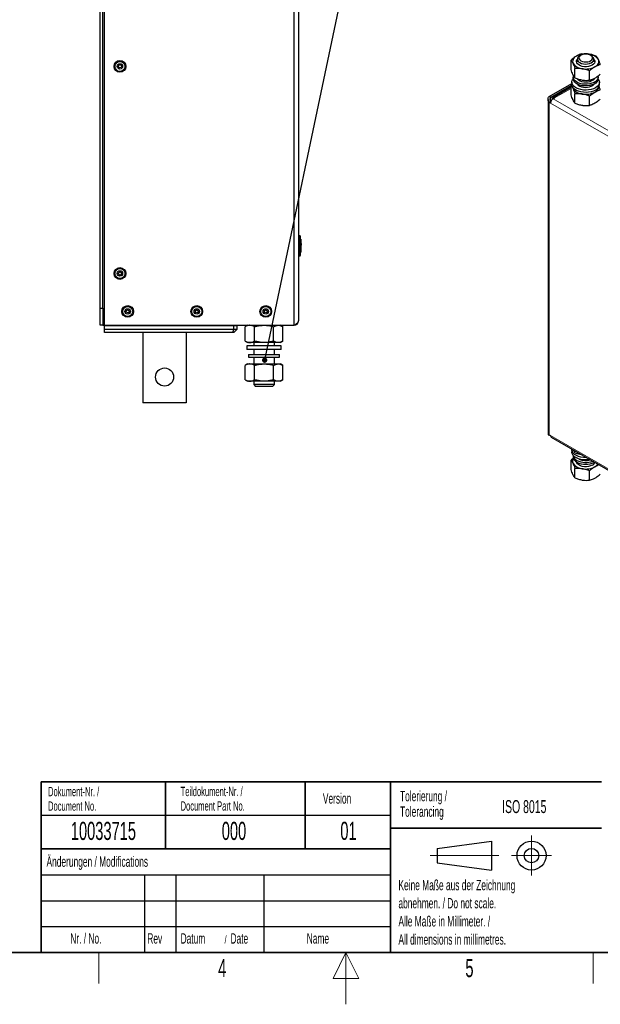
# Model space of a CAD drawing. Header units: millimetres. Extents: x 5 to 418, y 2 to 292.
# Tile 3 of 8: x 154 to 266, y 2 to 192. Entities that reach past the tile are written whole.
import ezdxf

# ---------------------------------------------------------------- set-up
doc = ezdxf.new("R2010")
doc.units = ezdxf.units.MM
doc.layers.add('SLD-0', color=7, linetype='Continuous')
doc.styles.add('SLDTEXTSTYLE0', font='TXT', dxfattribs={"width": 0.605})
doc.dimstyles.new('SLDDIMSTYLE2', dxfattribs={"dimtxt": 0.18, "dimasz": 1.016, "dimexe": 0, "dimexo": 0.0625, "dimgap": 0, "dimtad": 0, "dimtih": 1, "dimtoh": 1, "dimdec": 0, "dimrnd": 1e-09, "dimzin": 0, "dimdsep": 46, "dimtxsty": 'Standard', "dimblk1": 'DOT', "dimblk2": 'DOT', "dimsah": 1, "dimcen": 0.09, "dimadec": 0, "dimazin": 0, "dimtfac": 1.016, "dimtdec": 0, "dimtofl": 0, "dimtmove": 0, "dimatfit": 3, "dimldrblk": 'DOT', "dimfxl": 1, "dimfrac": 2, "dimtolj": 1, "dimtzin": 0, "dimarcsym": 0})

# ---------------------------------------------------------------- blocks, each defined once
blk = doc.blocks.new('_Dot')
at = {"color": 0, "linetype": 'ByBlock', "lineweight": -2}
blk.add_line((-0.5, 0), (-1, 0), dxfattribs=at)
at = {"color": 0, "linetype": 'ByBlock', "const_width": 0.5}
blk.add_lwpolyline([(-0.25, 0, 1), (0.25, 0, 1)], format="xyb", close=True, dxfattribs=at)

msp = doc.modelspace()

# ---------------------------------------------------------------- linework, layer by layer
at = {"color": 7, "linetype": 'Continuous', "lineweight": 25}
for p, q in [((170.3499, 133.1515), (170.3499, 233.1515)), ((207.0166, 133.1515), (207.0166, 233.1515)), ((207.8499, 232.3181), (207.8499, 133.9848)), ((169.5166, 136.4848), (169.5166, 229.8181)), ((170.0166, 136.4848), (170.0166, 229.8181)), ((261.7029, 184.5272), (261.7029, 184.0206)), ((262.3738, 185.2971), (262.1714, 185.1802)), ((264.4345, 185.1802), (264.232, 185.2971)), ((264.9029, 184.0206), (264.9029, 184.5272)), ((260.4774, 182.5521), (260.4774, 184.36)), ((261.2345, 180.9209), (261.2345, 182.7289)), ((260.9029, 181.0811), (260.9029, 180.7545)), ((264.0601, 180.4839), (264.0601, 182.2918)), ((264.9029, 180.6962), (264.9029, 180.7947)), ((265.7029, 180.7545), (265.7029, 181.0811)), ((256.2319, 177.3249), (260.6363, 179.8675)), ((256.5147, 177.1617), (260.4774, 179.4492)), ((260.4774, 179.1195), (256.9451, 177.0804)), ((260.4774, 179.4826), (260.6732, 179.6552)), ((260.4774, 177.6746), (260.4774, 179.4826)), ((260.6363, 180.1012), (260.6363, 179.6657)), ((261.7029, 179.7218), (261.7029, 179.7164)), ((264.9029, 179.7164), (264.9029, 179.7218)), ((265.9696, 179.6657), (265.9696, 180.1012)), ((256.5147, 177.1617), (256.2319, 177.3249)), ((256.9956, 176.8841), (257.2784, 177.0474)), ((261.2345, 176.0435), (261.2345, 177.8514)), ((264.0601, 175.6064), (264.0601, 177.4143)), ((256.0366, 176.7806), (256.0366, 112.0017)), ((256.2319, 176.2363), (256.5147, 176.3996)), ((256.5241, 176.0676), (256.2319, 176.2363)), ((256.5815, 176.361), (256.5147, 176.3996)), ((256.807, 176.7298), (256.807, 176.7751)), ((207.8499, 150.4848), (207.9539, 150.4848)), ((208.2491, 149.7769), (208.208, 150.3041)), ((207.8499, 150.1515), (207.9539, 150.1515)), ((208.1872, 150.1542), (207.9539, 150.1515)), ((208.2115, 149.7778), (208.2048, 149.7778)), ((208.2634, 149.0669), (208.2342, 149.7778)), ((208.2556, 149.7778), (208.2489, 149.7778)), ((208.2556, 149.7778), (208.2634, 149.0669)), ((208.2712, 148.5664), (208.2588, 147.2401)), ((208.3159, 149.1749), (208.2784, 149.7936)), ((208.3088, 149.066), (208.2791, 149.6985)), ((208.3074, 148.799), (208.2875, 147.3618)), ((207.8499, 146.8181), (207.9539, 146.8181)), ((207.8499, 146.4848), (207.9539, 146.4848)), ((208.1872, 146.8154), (207.9539, 146.8181)), ((208.1872, 146.7141), (208.2109, 146.6871)), ((208.2127, 147.2401), (208.206, 147.2401)), ((208.208, 146.6655), (208.2528, 147.2411)), ((208.2521, 147.2401), (208.2607, 148.1636)), ((208.2588, 147.2401), (208.2521, 147.2401)), ((208.2837, 147.2243), (208.3186, 147.8422)), ((169.5166, 136.4848), (170.0166, 136.4848)), ((169.5166, 133.1515), (169.5166, 136.4848)), ((170.0166, 136.4848), (170.0166, 133.1515)), ((170.0166, 133.1515), (169.5166, 133.1515)), ((170.0166, 133.1515), (170.3499, 133.1515)), ((170.3499, 133.0681), (170.3499, 133.1515)), ((170.3499, 133.1515), (207.0166, 133.1515)), ((195.0166, 133.0681), (195.0166, 133.1515)), ((198.0166, 133.1515), (197.5267, 132.8686)), ((204.8398, 132.8686), (204.3499, 133.1515)), ((170.3499, 132.4015), (170.3499, 133.0681)), ((195.3499, 133.0681), (170.3499, 133.0681)), ((170.3499, 132.4015), (195.3499, 132.4015)), ((170.3499, 131.7348), (170.3499, 132.4015)), ((195.0738, 131.7348), (170.3499, 131.7348)), ((177.7999, 131.7348), (177.7999, 118.1515)), ((186.1333, 131.7348), (186.1333, 118.1515)), ((195.3499, 132.4015), (195.0738, 131.7348)), ((195.3499, 131.7348), (195.0738, 131.7348)), ((195.3499, 132.4015), (195.3499, 133.0681)), ((196.0166, 133.0681), (195.3499, 133.0681)), ((195.3499, 132.4015), (196.0166, 132.4015)), ((196.0166, 132.4015), (195.3499, 131.7348)), ((196.0166, 132.4015), (196.0166, 133.0681)), ((197.5267, 130.101), (197.5267, 132.8686)), ((199.355, 130.101), (199.355, 132.8686)), ((203.0115, 130.101), (203.0115, 132.8686)), ((204.8398, 130.101), (204.8398, 132.8686)), ((197.5267, 130.101), (198.0166, 129.8181)), ((198.4408, 129.8181), (198.0166, 129.8181)), ((201.1833, 129.8181), (198.4408, 129.8181)), ((199.1833, 129.8181), (199.1833, 129.1515)), ((203.9257, 129.8181), (201.1833, 129.8181)), ((203.1833, 129.1515), (203.1833, 129.8181)), ((204.3499, 129.8181), (203.9257, 129.8181)), ((204.3499, 129.8181), (204.8398, 130.101)), ((197.8499, 129.1515), (197.8499, 128.4848)), ((204.5166, 129.1515), (197.8499, 129.1515)), ((204.5166, 128.4848), (197.8499, 128.4848)), ((198.1833, 127.4848), (198.1833, 126.9848)), ((198.1833, 127.4848), (204.1833, 127.4848)), ((199.1833, 128.4848), (199.1833, 127.4848)), ((203.1833, 127.4848), (203.1833, 128.4848)), ((204.1833, 126.9848), (204.1833, 127.4848)), ((204.5166, 128.4848), (204.5166, 129.1515)), ((198.0166, 125.6848), (197.5267, 125.402)), ((198.0166, 125.6848), (198.4408, 125.6848)), ((198.1833, 126.9848), (204.1833, 126.9848)), ((198.4408, 125.6848), (201.1833, 125.6848)), ((199.1833, 126.9848), (199.1833, 125.6848)), ((201.1833, 125.6848), (203.9257, 125.6848)), ((203.1833, 125.6848), (203.1833, 126.9848)), ((203.9257, 125.6848), (204.3499, 125.6848)), ((204.8398, 125.402), (204.3499, 125.6848)), ((197.5267, 122.6343), (197.5267, 125.402)), ((199.355, 122.6343), (199.355, 125.402)), ((203.0115, 122.6343), (203.0115, 125.402)), ((204.8398, 122.6343), (204.8398, 125.402)), ((197.5267, 122.6343), (198.0166, 122.3515)), ((198.4408, 122.3515), (198.0166, 122.3515)), ((201.1833, 122.3515), (198.4408, 122.3515)), ((199.1833, 122.3515), (199.1833, 121.7093)), ((203.9257, 122.3515), (201.1833, 122.3515)), ((203.1833, 121.7093), (203.1833, 122.3515)), ((204.3499, 122.3515), (203.9257, 122.3515)), ((204.3499, 122.3515), (204.8398, 122.6343)), ((199.1833, 121.7093), (199.5411, 121.3515)), ((203.1833, 121.7093), (199.1833, 121.7093)), ((202.8254, 121.3515), (199.5411, 121.3515)), ((202.8254, 121.3515), (203.1833, 121.7093)), ((186.1333, 118.1515), (177.7999, 118.1515)), ((256.2319, 112.0018), (256.5241, 111.833)), ((256.6622, 111.5278), (294.7329, 89.5501)), ((260.6363, 109.1166), (260.6363, 108.6811)), ((261.2345, 108.5428), (261.2345, 108.8883)), ((260.9688, 107.4969), (260.4774, 107.1044)), ((260.4774, 105.2964), (260.4774, 107.1044)), ((260.9029, 108.0101), (260.9029, 107.7013)), ((261.2345, 103.6653), (261.2345, 105.4732)), ((264.0601, 103.2282), (264.0601, 105.0361))]:
    msp.add_line(p, q, dxfattribs=at)
at = {"color": 7, "linetype": 'Continuous', "lineweight": 18}
for p, q in [((260.4774, 178.8941), (257.2784, 177.0474)), ((256.5147, 176.3996), (256.5147, 177.1617)), ((295.0662, 154.9064), (256.9956, 176.8841)), ((256.2319, 176.2363), (256.2319, 112.0018)), ((294.5948, 154.0899), (256.5241, 176.0676)), ((256.5241, 111.833), (294.5948, 89.8553))]:
    msp.add_line(p, q, dxfattribs=at)
at = {"color": 7, "linetype": 'Continuous', "lineweight": 25, "flags": 128}
for points in [[(261.5116, 185.1418), (261.2931, 184.998), (261.109, 184.8389), (260.9624, 184.6674), (260.8559, 184.4862), (260.7913, 184.2986), (260.7696, 184.1077), (260.7913, 183.9168), (260.8559, 183.7292)], [(264.565, 183.3791), (264.24, 183.2307), (263.8644, 183.1296), (263.4585, 183.0812), (263.0443, 183.0882), (262.644, 183.1501), (262.2792, 183.2637), (261.9696, 183.4227), (261.7319, 183.6187), (261.5789, 183.841), (261.5188, 184.0777), (261.555, 184.3161), (261.6853, 184.5432), (261.7044, 184.566)], [(262.1714, 185.1802), (262.1028, 185.138), (261.8773, 184.9465), (261.7415, 184.7287), (261.7037, 184.4982), (261.7665, 184.2695), (261.9258, 184.057), (262.1716, 183.8741)], [(262.374, 184.2247), (262.6591, 184.0999), (262.9919, 184.0241), (263.3478, 184.003), (263.7004, 184.0381), (264.0235, 184.1268), (264.2931, 184.2625), (264.4893, 184.4352), (264.5976, 184.6321), (264.6098, 184.8385), (264.5251, 185.0392), (264.3497, 185.2192), (264.0968, 185.3652), (263.7849, 185.4665), (263.4373, 185.5154), (263.0797, 185.5083), (262.7387, 185.4458), (262.4396, 185.3326), (262.2044, 185.1769), (262.0508, 184.9904), (261.99, 184.7868), (262.0266, 184.5814), (262.1578, 184.3892), (262.374, 184.2247)], [(262.1716, 183.8741), (262.4885, 183.7322), (262.8566, 183.6402), (263.2527, 183.604), (263.652, 183.6258), (264.0293, 183.7042), (264.361, 183.8343), (264.6263, 184.008), (264.8084, 184.2143), (264.8958, 184.4403), (264.8832, 184.6717), (264.7714, 184.894), (264.5672, 185.0933), (264.4345, 185.1802)], [(264.9015, 184.566), (264.9617, 184.4881), (265.069, 184.257), (265.081, 184.0179), (264.9972, 183.7836), (264.8221, 183.5668), (264.565, 183.3791)], [(265.0943, 183.0736), (265.3128, 183.2174), (265.4969, 183.3765), (265.6434, 183.5481), (265.75, 183.7292), (265.8146, 183.9168), (265.8363, 184.1077), (265.8146, 184.2986), (265.75, 184.4862)], [(265.1886, 179.0127), (264.7976, 178.8263), (264.3527, 178.6861), (263.8698, 178.597), (263.3664, 178.5622), (262.8607, 178.5831), (262.371, 178.6588), (261.915, 178.7867), (261.5092, 178.9621), (261.1682, 179.1787), (260.9043, 179.4286), (260.7271, 179.7028), (260.6431, 179.9914), (260.6551, 180.284), (260.7629, 180.57), (260.9029, 180.7722)], [(265.7029, 180.7545), (265.7022, 180.7194), (265.6408, 180.4413), (265.4838, 180.176), (265.2374, 179.9344), (264.9119, 179.7264), (264.5205, 179.5605), (264.0792, 179.4434), (263.6062, 179.3801), (263.1207, 179.373), (262.6427, 179.4224), (262.1918, 179.5264), (261.7863, 179.6807), (261.4429, 179.8789), (261.1757, 180.113), (260.9955, 180.3733), (260.9099, 180.6492), (260.9029, 180.7545)], [(265.6759, 181.2883), (265.7022, 181.046), (265.6408, 180.7679), (265.4838, 180.5026), (265.2374, 180.261), (264.9119, 180.053), (264.5205, 179.8871), (264.0792, 179.77), (263.6062, 179.7067), (263.1207, 179.6996), (262.6427, 179.749), (262.1918, 179.853), (261.7863, 180.0073), (261.4429, 180.2055), (261.1757, 180.4396), (260.9955, 180.6999), (260.9099, 180.9759), (260.9222, 181.2561), (260.9386, 181.3192)], [(264.9717, 180.8105), (264.9138, 180.7116), (264.7228, 180.5071), (264.4553, 180.3336), (264.1256, 180.2003), (263.7516, 180.1145), (263.3534, 180.0809), (262.9524, 180.1011), (262.5704, 180.1742), (262.2279, 180.2962), (261.9433, 180.4604), (261.732, 180.6582), (261.6534, 180.7737)], [(265.7029, 180.7722), (265.8015, 180.6392), (265.9327, 180.3565), (265.9689, 180.0646), (265.9087, 179.774), (265.7543, 179.4952), (265.5113, 179.2384), (265.1886, 179.0127)], [(265.1886, 178.5772), (264.7976, 178.3908), (264.3527, 178.2506), (263.8698, 178.1615), (263.3664, 178.1267), (262.8607, 178.1476), (262.371, 178.2234), (261.915, 178.3512), (261.5092, 178.5266), (261.1682, 178.7432), (260.9043, 178.9931), (260.7271, 179.2673), (260.6431, 179.5559), (260.6363, 179.6657)], [(260.771, 179.1827), (260.7913, 179.0394), (260.8559, 178.8517)], [(261.6968, 179.7249), (261.8831, 179.5273), (262.1506, 179.3537), (262.4803, 179.2205), (262.8543, 179.1347), (263.2525, 179.101), (263.6535, 179.1213), (264.0355, 179.1943), (264.378, 179.3163), (264.6626, 179.4806), (264.8739, 179.6783), (264.9091, 179.7249)], [(264.1289, 107.2174), (263.8698, 107.1769), (263.3664, 107.1421), (262.8607, 107.163), (262.371, 107.2387), (261.915, 107.3666), (261.5092, 107.542), (261.1682, 107.7586), (260.9043, 108.0085), (260.7271, 108.2827), (260.6431, 108.5713), (260.6363, 108.6811)], [(263.4985, 107.5813), (263.3664, 107.5776), (262.8607, 107.5985), (262.371, 107.6742), (261.915, 107.8021), (261.5092, 107.9775), (261.1682, 108.1941), (260.9043, 108.444), (260.7271, 108.7182), (260.6431, 109.0068), (260.6435, 109.2295)], [(264.565, 106.1235), (264.24, 105.9751), (263.8644, 105.874), (263.4585, 105.8256), (263.0443, 105.8326), (262.644, 105.8945), (262.2792, 106.008), (261.9696, 106.1671), (261.7319, 106.363), (261.5789, 106.5854), (261.5235, 106.7715)]]:
    msp.add_lwpolyline(points, dxfattribs=at)
at = {"color": 7, "linetype": 'Continuous', "lineweight": 25}
for centre, radius in [((173.3499, 183.1515), 1.1333), ((173.3499, 183.1515), 0.9667), ((173.3499, 183.1515), 0.525), ((173.3499, 183.1515), 0.2917), ((173.3499, 143.1515), 1.1333), ((173.3499, 143.1515), 0.9667), ((173.3499, 143.1515), 0.525), ((173.3499, 143.1515), 0.2917), ((174.8499, 135.8181), 1.1333), ((188.1833, 135.8181), 1.1333), ((201.5166, 135.8181), 1.1333), ((174.8499, 135.8181), 0.9667), ((174.8499, 135.8181), 0.525), ((174.8499, 135.8181), 0.2917), ((188.1833, 135.8181), 0.9667), ((188.1833, 135.8181), 0.525), ((188.1833, 135.8181), 0.2917), ((201.5166, 135.8181), 0.9667), ((201.5166, 135.8181), 0.525), ((201.5166, 135.8181), 0.2917), ((181.9666, 123.1515), 1.75)]:
    msp.add_circle(centre, radius, dxfattribs=at)
for centre, radius, start, end in [((263.2986, 181.688), 3.8888, 80.228903, 117.357175), ((263.8201, 183.2118), 2.3126, 33.438879, 86.566498), ((262.7858, 185.0036), 2.3126, 213.438879, 266.566498), ((263.3072, 186.5275), 3.8888, 260.228903, 297.357175), ((262.7858, 180.1261), 2.3126, 213.438879, 266.566498), ((264.5503, 179.3758), 1.2991, 294.755795, 351.45029), ((264.6541, 179.7851), 1.3209, 293.86641, 354.813449), ((257.5476, 176.021), 1.0245, 122.605478, 177.394522), ((257.0944, 176.8217), 0.2911, 50.796715, 189.214037), ((263.3072, 181.65), 3.8888, 260.228903, 297.357175), ((207.9539, 150.2515), 0.2333, 0.989679, 89.997938), ((207.9796, 150.2515), 0.2333, 7.642337, 90), ((207.9539, 146.7181), 0.2333, 270.002064, 359.009565), ((207.9796, 146.7181), 0.2333, 270, 352.373112), ((207.0166, 133.9848), 0.8333, 270, 0), ((256.8508, 111.797), 0.3287, 173.701152, 234.986667), ((261.6773, 106.8552), 0.9057, 142.561335, 204.919739), ((262.098, 108.1433), 1.2006, 185.517255, 245.802886), ((262.098, 107.8167), 1.2006, 185.517255, 245.802886), ((263.3152, 110.3881), 3.7519, 242.89711, 291.433389), ((263.3033, 109.9937), 3.6862, 242.582419, 297.298477), ((263.3114, 109.713), 2.6922, 242.715376, 289.386517), ((264.1273, 107.016), 0.9941, 296.128639, 340.157428), ((262.7858, 107.7479), 2.3126, 213.438879, 266.566498), ((263.3072, 109.2718), 3.8888, 260.228903, 297.357175), ((264.3158, 107.2714), 1.6488, 298.175453, 325.125576)]:
    msp.add_arc(centre, radius, start, end, dxfattribs=at)
for points, knots in [([(261.5116, 185.1418), (261.4268, 185.0906), (261.0768, 184.8794), (260.7358, 184.5839), (260.4774, 184.36)], [0, 0, 0, 0, 0.24238647, 1, 1, 1, 1]), ([(262.5458, 185.5541), (262.4702, 185.5349), (262.1334, 185.4492), (261.7832, 185.2761), (261.5116, 185.1418)], [0, 0, 0, 0, 0.22439216, 1, 1, 1, 1]), ([(262.5458, 185.5541), (262.7753, 185.5703), (263.2384, 185.6029), (263.7171, 185.548), (263.9586, 185.5203)], [0, 0, 0, 0, 0.495457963, 1, 1, 1, 1]), ([(263.9586, 185.5203), (263.9921, 185.5149), (264.2457, 185.474), (264.7239, 185.3597), (265.1542, 185.1984), (265.3714, 185.117)], [0, 0, 0, 0, 0.07009183, 0.53078536, 1, 1, 1, 1]), ([(265.75, 184.4862), (265.741, 184.5053), (265.673, 184.6501), (265.5449, 184.8857), (265.4296, 185.0395), (265.3714, 185.117)], [0, 0, 0, 0, 0.07009183, 0.53078536, 1, 1, 1, 1]), ([(266.1285, 183.4859), (266.067, 183.67), (265.9429, 184.0415), (265.8147, 184.3371), (265.75, 184.4862)], [0, 0, 0, 0, 0.495457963, 1, 1, 1, 1]), ([(260.4774, 184.36), (260.5389, 184.2792), (260.6629, 184.1161), (260.7912, 183.8589), (260.8559, 183.7292)], [0, 0, 0, 0, 0.495457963, 1, 1, 1, 1]), ([(260.8559, 183.7292), (260.8649, 183.7096), (260.9329, 183.5616), (261.061, 183.2452), (261.1763, 182.902), (261.2345, 182.7289)], [0, 0, 0, 0, 0.07009183, 0.53078536, 1, 1, 1, 1]), ([(262.6473, 182.6951), (262.6138, 182.7), (262.3602, 182.7376), (261.882, 182.7712), (261.4517, 182.7431), (261.2345, 182.7289)], [0, 0, 0, 0, 0.07009183, 0.53078536, 1, 1, 1, 1]), ([(264.0601, 182.2918), (263.8306, 182.3789), (263.3675, 182.5548), (262.8888, 182.648), (262.6473, 182.6951)], [0, 0, 0, 0, 0.495457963, 1, 1, 1, 1]), ([(265.0943, 183.0736), (265.0094, 183.0224), (264.6595, 182.8111), (264.3184, 182.5157), (264.0601, 182.2918)], [0, 0, 0, 0, 0.24238647, 1, 1, 1, 1]), ([(266.1285, 183.4859), (266.0529, 183.4667), (265.7161, 183.381), (265.3659, 183.2079), (265.0943, 183.0736)], [0, 0, 0, 0, 0.22439216, 1, 1, 1, 1]), ([(260.8559, 181.5518), (260.847, 181.5713), (260.779, 181.7194), (260.6509, 182.0358), (260.5356, 182.3789), (260.4774, 182.5521)], [0, 0, 0, 0, 0.07009183, 0.53078536, 1, 1, 1, 1]), ([(261.2345, 180.9209), (261.173, 181.0017), (261.0489, 181.1649), (260.9207, 181.422), (260.8559, 181.5518)], [0, 0, 0, 0, 0.49545796, 1, 1, 1, 1]), ([(261.2345, 180.9209), (261.4639, 180.8338), (261.927, 180.6579), (262.4057, 180.5647), (262.6473, 180.5176)], [0, 0, 0, 0, 0.49545796, 1, 1, 1, 1]), ([(264.0601, 180.4839), (264.3184, 180.5583), (264.6595, 180.6566), (265.0094, 180.8494), (265.0943, 180.8962)], [0, 0, 0, 0, 0.75761353, 1, 1, 1, 1]), ([(265.0943, 180.8962), (265.3659, 181.0755), (265.7161, 181.3067), (266.0529, 181.6099), (266.1285, 181.678)], [0, 0, 0, 0, 0.77560784, 1, 1, 1, 1]), ([(260.4774, 179.4826), (260.5389, 179.4017), (260.6629, 179.2386), (260.7912, 178.9815), (260.8559, 178.8517)], [0, 0, 0, 0, 0.495457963, 1, 1, 1, 1]), ([(260.8559, 178.8517), (260.8649, 178.8322), (260.9329, 178.6841), (261.061, 178.3677), (261.1763, 178.0245), (261.2345, 177.8514)], [0, 0, 0, 0, 0.07009183, 0.53078536, 1, 1, 1, 1]), ([(262.6473, 180.5176), (262.6808, 180.5127), (262.9344, 180.4751), (263.4125, 180.4415), (263.8429, 180.4697), (264.0601, 180.4839)], [0, 0, 0, 0, 0.07009183, 0.53078536, 1, 1, 1, 1]), ([(266.1285, 178.6084), (266.0672, 178.7952), (265.9811, 179.0576), (265.892, 179.267), (265.8664, 179.3273)], [0, 0, 0, 0, 0.712086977, 1, 1, 1, 1]), ([(260.8559, 176.6743), (260.847, 176.6938), (260.779, 176.8419), (260.6509, 177.1583), (260.5356, 177.5015), (260.4774, 177.6746)], [0, 0, 0, 0, 0.07009183, 0.53078536, 1, 1, 1, 1]), ([(262.6473, 177.8176), (262.6138, 177.8226), (262.3602, 177.8601), (261.882, 177.8937), (261.4517, 177.8656), (261.2345, 177.8514)], [0, 0, 0, 0, 0.07009183, 0.53078536, 1, 1, 1, 1]), ([(264.0601, 177.4143), (263.8306, 177.5014), (263.3675, 177.6773), (262.8888, 177.7706), (262.6473, 177.8176)], [0, 0, 0, 0, 0.495457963, 1, 1, 1, 1]), ([(264.0601, 177.4143), (264.1356, 177.4824), (264.4725, 177.7856), (264.8227, 178.0168), (265.0943, 178.1961)], [0, 0, 0, 0, 0.22439216, 1, 1, 1, 1]), ([(265.0943, 178.1961), (265.1791, 178.2429), (265.5291, 178.4357), (265.8701, 178.534), (266.1285, 178.6084)], [0, 0, 0, 0, 0.24238647, 1, 1, 1, 1]), ([(261.2345, 176.0435), (261.173, 176.1243), (261.0489, 176.2874), (260.9207, 176.5445), (260.8559, 176.6743)], [0, 0, 0, 0, 0.49545796, 1, 1, 1, 1]), ([(261.2345, 176.0435), (261.4639, 175.9563), (261.927, 175.7805), (262.4057, 175.6872), (262.6473, 175.6402)], [0, 0, 0, 0, 0.49545796, 1, 1, 1, 1]), ([(262.6473, 175.6402), (262.6808, 175.6352), (262.9344, 175.5977), (263.4125, 175.564), (263.8429, 175.5922), (264.0601, 175.6064)], [0, 0, 0, 0, 0.07009183, 0.53078536, 1, 1, 1, 1]), ([(265.0943, 176.0187), (264.8227, 175.8844), (264.4725, 175.7113), (264.1356, 175.6256), (264.0601, 175.6064)], [0, 0, 0, 0, 0.77560784, 1, 1, 1, 1]), ([(266.1285, 176.8005), (265.8701, 176.5766), (265.5291, 176.2811), (265.1791, 176.0699), (265.0943, 176.0187)], [0, 0, 0, 0, 0.75761353, 1, 1, 1, 1]), ([(207.9539, 150.1515), (207.9538, 150.1889), (207.9536, 150.2639), (207.9534, 150.3638), (207.9535, 150.4392), (207.9536, 150.4791), (207.9538, 150.4832), (207.9539, 150.4848)], [0, 0, 0, 0, 0.21467278, 0.42935247, 0.64402667, 0.85869575, 1, 1, 1, 1]), ([(208.1872, 150.2555), (208.1871, 150.2549), (208.1869, 150.2535), (208.1868, 150.2411), (208.1867, 150.2182), (208.1868, 150.1881), (208.1871, 150.1655), (208.1872, 150.1542)], [0, 0, 0, 0, 0.14056698, 0.35532785, 0.57084385, 0.7860438, 1, 1, 1, 1]), ([(208.2109, 150.2826), (208.2109, 150.2826), (208.2188, 150.2916), (208.203, 150.2735), (208.1872, 150.2555)], [0, 0, 0, 0, 0.00007407, 1, 1, 1, 1]), ([(207.9539, 146.8181), (207.9575, 147.1726), (207.9648, 147.9053), (207.9652, 149.0165), (207.9577, 149.7731), (207.9539, 150.1515)], [0, 0, 0, 0, 0.31897789, 0.65947635, 1, 1, 1, 1]), ([(208.1872, 150.1542), (208.1908, 149.7753), (208.198, 149.0174), (208.1977, 147.9043), (208.1906, 147.1703), (208.1872, 146.8154)], [0, 0, 0, 0, 0.34049866, 0.68104892, 1, 1, 1, 1]), ([(208.206, 147.2401), (208.2134, 147.5869), (208.2313, 148.4328), (208.2146, 149.2788), (208.2048, 149.7778)], [0, 0, 0, 0, 0.41007635, 1, 1, 1, 1]), ([(208.2115, 149.7778), (208.2191, 149.4308), (208.2379, 148.5849), (208.222, 147.7389), (208.2127, 147.2401)], [0, 0, 0, 0, 0.41032951, 1, 1, 1, 1]), ([(208.3088, 149.066), (208.3224, 148.9303), (208.3378, 148.778), (208.3309, 148.6256), (208.3302, 148.609)], [0, 0, 0, 0, 0.89103705, 1, 1, 1, 1]), ([(208.3427, 148.2667), (208.3494, 148.3475), (208.364, 148.5222), (208.3479, 148.6969), (208.3393, 148.7909)], [0, 0, 0, 0, 0.46211701, 1, 1, 1, 1]), ([(207.9539, 146.4848), (207.9538, 146.4885), (207.9536, 146.4959), (207.9534, 146.5533), (207.9535, 146.6379), (207.9536, 146.7316), (207.9538, 146.7936), (207.9539, 146.8181)], [0, 0, 0, 0, 0.21467234, 0.42935197, 0.64402607, 0.85869541, 1, 1, 1, 1]), ([(208.1872, 146.8154), (208.1871, 146.808), (208.1869, 146.7893), (208.1868, 146.761), (208.1867, 146.7355), (208.1869, 146.7178), (208.1871, 146.7153), (208.1872, 146.7141)], [0, 0, 0, 0, 0.1406569, 0.35550383, 0.57103286, 0.78617163, 1, 1, 1, 1]), ([(198.4408, 133.1515), (198.4192, 133.1511), (198.2551, 133.1486), (197.9457, 133.0868), (197.6672, 132.9418), (197.5267, 132.8686)], [0, 0, 0, 0, 0.07009183, 0.53078536, 1, 1, 1, 1]), ([(199.355, 132.8686), (199.2065, 132.9477), (198.9069, 133.1072), (198.5971, 133.1366), (198.4408, 133.1515)], [0, 0, 0, 0, 0.495457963, 1, 1, 1, 1]), ([(199.355, 132.8686), (199.4886, 132.906), (200.0841, 133.0725), (200.7031, 133.117), (201.1833, 133.1515)], [0, 0, 0, 0, 0.22439216, 1, 1, 1, 1]), ([(201.1833, 133.1515), (201.3332, 133.1481), (201.9519, 133.134), (202.5548, 132.983), (203.0115, 132.8686)], [0, 0, 0, 0, 0.24238647, 1, 1, 1, 1]), ([(203.0115, 132.8686), (203.16, 132.9477), (203.4596, 133.1072), (203.7694, 133.1366), (203.9257, 133.1515)], [0, 0, 0, 0, 0.49545796, 1, 1, 1, 1]), ([(203.9257, 133.1515), (203.9473, 133.1511), (204.1114, 133.1486), (204.4208, 133.0868), (204.6993, 132.9418), (204.8398, 132.8686)], [0, 0, 0, 0, 0.07009183, 0.53078536, 1, 1, 1, 1]), ([(197.5267, 130.101), (197.6752, 130.0219), (197.9748, 129.8624), (198.2846, 129.833), (198.4408, 129.8181)], [0, 0, 0, 0, 0.49545796, 1, 1, 1, 1]), ([(198.4408, 129.8181), (198.4625, 129.8185), (198.6266, 129.821), (198.936, 129.8828), (199.2145, 130.0278), (199.355, 130.101)], [0, 0, 0, 0, 0.07009183, 0.53078536, 1, 1, 1, 1]), ([(201.1833, 129.8181), (200.7031, 129.8526), (200.0841, 129.8971), (199.4886, 130.0636), (199.355, 130.101)], [0, 0, 0, 0, 0.77560784, 1, 1, 1, 1]), ([(203.0115, 130.101), (202.5548, 129.9866), (201.9519, 129.8356), (201.3332, 129.8216), (201.1833, 129.8181)], [0, 0, 0, 0, 0.75761353, 1, 1, 1, 1]), ([(203.9257, 129.8181), (203.904, 129.8185), (203.7399, 129.821), (203.4305, 129.8828), (203.1521, 130.0278), (203.0115, 130.101)], [0, 0, 0, 0, 0.07009183, 0.53078536, 1, 1, 1, 1]), ([(204.8398, 130.101), (204.6914, 130.0219), (204.3917, 129.8624), (204.082, 129.833), (203.9257, 129.8181)], [0, 0, 0, 0, 0.49545796, 1, 1, 1, 1]), ([(198.4408, 125.6848), (198.4192, 125.6845), (198.2551, 125.6819), (197.9457, 125.6201), (197.6672, 125.4751), (197.5267, 125.402)], [0, 0, 0, 0, 0.07009183, 0.53078536, 1, 1, 1, 1]), ([(199.355, 125.402), (199.2065, 125.481), (198.9069, 125.6406), (198.5971, 125.67), (198.4408, 125.6848)], [0, 0, 0, 0, 0.49545796, 1, 1, 1, 1]), ([(199.355, 125.402), (199.4886, 125.4393), (200.0841, 125.6059), (200.7031, 125.6503), (201.1833, 125.6848)], [0, 0, 0, 0, 0.22439216, 1, 1, 1, 1]), ([(201.1833, 125.6848), (201.3332, 125.6814), (201.9519, 125.6673), (202.5548, 125.5163), (203.0115, 125.402)], [0, 0, 0, 0, 0.24238647, 1, 1, 1, 1]), ([(203.0115, 125.402), (203.16, 125.481), (203.4596, 125.6406), (203.7694, 125.67), (203.9257, 125.6848)], [0, 0, 0, 0, 0.49545796, 1, 1, 1, 1]), ([(203.9257, 125.6848), (203.9473, 125.6845), (204.1114, 125.6819), (204.4208, 125.6201), (204.6993, 125.4751), (204.8398, 125.402)], [0, 0, 0, 0, 0.07009183, 0.53078536, 1, 1, 1, 1]), ([(197.5267, 122.6343), (197.6752, 122.5553), (197.9748, 122.3957), (198.2846, 122.3663), (198.4408, 122.3515)], [0, 0, 0, 0, 0.49545796, 1, 1, 1, 1]), ([(198.4408, 122.3515), (198.4625, 122.3518), (198.6266, 122.3544), (198.936, 122.4161), (199.2145, 122.5611), (199.355, 122.6343)], [0, 0, 0, 0, 0.07009183, 0.53078536, 1, 1, 1, 1]), ([(201.1833, 122.3515), (200.7031, 122.386), (200.0841, 122.4304), (199.4886, 122.5969), (199.355, 122.6343)], [0, 0, 0, 0, 0.77560784, 1, 1, 1, 1]), ([(203.0115, 122.6343), (202.5548, 122.5199), (201.9519, 122.369), (201.3332, 122.3549), (201.1833, 122.3515)], [0, 0, 0, 0, 0.75761353, 1, 1, 1, 1]), ([(203.9257, 122.3515), (203.904, 122.3518), (203.7399, 122.3544), (203.4305, 122.4161), (203.1521, 122.5611), (203.0115, 122.6343)], [0, 0, 0, 0, 0.07009183, 0.53078536, 1, 1, 1, 1]), ([(204.8398, 122.6343), (204.6914, 122.5553), (204.3917, 122.3957), (204.082, 122.3663), (203.9257, 122.3515)], [0, 0, 0, 0, 0.49545796, 1, 1, 1, 1]), ([(256.2073, 112.0032), (256.2073, 112.0007), (256.2073, 111.9941), (256.2428, 111.9796), (256.3075, 111.9534), (256.37, 111.9204), (256.4017, 111.9036)], [0, 0, 0, 0, 0.16585386, 0.43341178, 0.71232974, 1, 1, 1, 1]), ([(261.2345, 108.5428), (261.1731, 108.6224), (261.0655, 108.7618), (260.9544, 108.9828), (260.9067, 109.0775)], [0, 0, 0, 0, 0.571237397, 1, 1, 1, 1]), ([(261.2345, 108.5428), (261.4637, 108.4546), (261.865, 108.3003), (262.2799, 108.2176), (262.4578, 108.1821)], [0, 0, 0, 0, 0.5712374, 1, 1, 1, 1]), ([(260.4774, 107.1044), (260.5389, 107.0236), (260.6629, 106.8604), (260.7912, 106.6033), (260.8559, 106.4735)], [0, 0, 0, 0, 0.49545796, 1, 1, 1, 1]), ([(260.8559, 104.2961), (260.847, 104.3157), (260.779, 104.4637), (260.6509, 104.7801), (260.5356, 105.1233), (260.4774, 105.2964)], [0, 0, 0, 0, 0.07009183, 0.53078536, 1, 1, 1, 1]), ([(260.8559, 106.4735), (260.8649, 106.454), (260.9329, 106.3059), (261.061, 105.9895), (261.1763, 105.6464), (261.2345, 105.4732)], [0, 0, 0, 0, 0.07009183, 0.53078536, 1, 1, 1, 1]), ([(262.6473, 105.4394), (262.6138, 105.4444), (262.3602, 105.4819), (261.882, 105.5156), (261.4517, 105.4874), (261.2345, 105.4732)], [0, 0, 0, 0, 0.07009183, 0.53078536, 1, 1, 1, 1]), ([(264.0601, 105.0361), (263.8306, 105.1233), (263.3675, 105.2991), (262.8888, 105.3924), (262.6473, 105.4394)], [0, 0, 0, 0, 0.49545796, 1, 1, 1, 1]), ([(265.0943, 105.8179), (265.0094, 105.7667), (264.6595, 105.5555), (264.3184, 105.26), (264.0601, 105.0361)], [0, 0, 0, 0, 0.24238647, 1, 1, 1, 1]), ([(265.9319, 106.1766), (265.9216, 106.1738), (265.6494, 106.1004), (265.3665, 105.9564), (265.0943, 105.8179)], [0, 0, 0, 0, 0.03769784, 1, 1, 1, 1]), ([(261.2345, 103.6653), (261.173, 103.7461), (261.0489, 103.9092), (260.9207, 104.1664), (260.8559, 104.2961)], [0, 0, 0, 0, 0.49545796, 1, 1, 1, 1]), ([(261.2345, 103.6653), (261.4639, 103.5782), (261.927, 103.4023), (262.4057, 103.309), (262.6473, 103.262)], [0, 0, 0, 0, 0.49545796, 1, 1, 1, 1]), ([(262.6473, 103.262), (262.6808, 103.257), (262.9344, 103.2195), (263.4125, 103.1859), (263.8429, 103.214), (264.0601, 103.2282)], [0, 0, 0, 0, 0.07009183, 0.53078536, 1, 1, 1, 1]), ([(264.0601, 103.2282), (264.3184, 103.3027), (264.6595, 103.4009), (265.0094, 103.5938), (265.0943, 103.6405)], [0, 0, 0, 0, 0.75761353, 1, 1, 1, 1]), ([(265.0943, 103.6405), (265.3659, 103.8198), (265.7161, 104.051), (266.0529, 104.3543), (266.1285, 104.4223)], [0, 0, 0, 0, 0.77560784, 1, 1, 1, 1])]:
    msp.add_open_spline(points, degree=3, knots=knots, dxfattribs=at)
for points in [[(256.2319, 176.2363), (256.1772, 176.3214), (256.0678, 176.4916), (256.021, 176.7806), (256.0678, 177.0696), (256.1772, 177.2398), (256.2319, 177.3249)], [(256.5147, 176.3996), (256.4928, 176.4608), (256.4491, 176.5834), (256.4304, 176.7806), (256.4491, 176.9779), (256.4928, 177.1004), (256.5147, 177.1617)], [(207.0166, 133.1515), (207.1258, 133.2209), (207.3442, 133.3598), (207.6196, 133.5681), (207.8124, 133.7765), (207.8374, 133.9154), (207.8499, 133.9848)], [(256.0366, 112.0017), (256.0457, 111.9961), (256.0639, 111.9849), (256.1759, 111.9961), (256.2319, 112.0018)]]:
    msp.add_open_spline(points, degree=3, dxfattribs=at)
at = {"layer": 'SLD-0', "lineweight": 35}
for p, q in [((158.1167, 45), (225.6167, 45)), ((158.1167, 45), (158.1167, 32)), ((182.1167, 45), (182.1167, 32)), ((209.1167, 45), (209.1167, 32)), ((225.6167, 45), (225.6167, 32)), ((225.6167, 45), (266.3305, 45)), ((225.6167, 45), (225.6167, 36)), ((225.6167, 36), (266.3305, 36)), ((225.6167, 36), (225.6167, 12)), ((158.1167, 32), (158.1167, 12)), ((158.1167, 32), (225.6167, 32)), ((225.6167, 32), (225.6167, 12)), ((26, 12), (408, 12)), ((158.1167, 12), (225.6167, 12)), ((225.6167, 12), (266.3305, 12))]:
    msp.add_line(p, q, dxfattribs=at)
at = {"layer": 'SLD-0'}
for p, q in [((158.1167, 38.5), (225.6167, 38.5)), ((158.1167, 27), (225.6167, 27)), ((178.1167, 27), (178.1167, 12)), ((184.1167, 27), (184.1167, 12)), ((201.1167, 27), (201.1167, 12)), ((158.1167, 22), (225.6167, 22)), ((158.1167, 17), (225.6167, 17))]:
    msp.add_line(p, q, dxfattribs=at)
at = {"layer": 'SLD-0', "lineweight": 18}
for p, q in [((252.8396, 34.5746), (252.8396, 26.8746)), ((233.2396, 30.7246), (246.5396, 30.7246)), ((248.9896, 30.7246), (256.6896, 30.7246)), ((169.25, 6), (169.25, 12)), ((217, 12), (214.5, 7)), ((217, 2), (217, 12)), ((219.5, 7), (217, 12)), ((264.75, 6), (264.75, 12)), ((214.5, 7), (219.5, 7))]:
    msp.add_line(p, q, dxfattribs=at)
at = {"layer": 'SLD-0', "lineweight": 25}
for p, q in [((234.6396, 32.1246), (245.1396, 33.5246)), ((245.1396, 33.5246), (245.1396, 27.9246)), ((158.1167, 32), (225.6167, 32)), ((234.6396, 32.1246), (234.6396, 29.3246)), ((234.6396, 29.3246), (245.1396, 27.9246))]:
    msp.add_line(p, q, dxfattribs=at)
for radius in [2.8, 1.4]:
    msp.add_circle((252.8396, 30.7246), radius, dxfattribs=at)

# ---------------------------------------------------------------- texts
at = {"layer": 'SLD-0', "style": 'SLDTEXTSTYLE0'}
for s, insert, char_height, attachment_point in [('Dokument-Nr. /', (159.4707, 43.9891), 1.8, 1), ('Teildokument-Nr. /', (185.0721, 44.0073), 1.8, 1), ('Version', (212.5452, 42.7601), 2, 1), ('Tolerierung /', (227.4391, 43.2172), 2, 1), ('Document No.', (159.4707, 41.1891), 1.8, 1), ('Document Part No.', (185.0721, 41.2073), 1.8, 1), ('Tolerancing', (227.4391, 40.2172), 2, 1), ('ISO 8015', (247.1716, 41.4342), 2.5, 1), ('10033715', (170.1557, 37.243), 3.5, 2), ('000', (195.3767, 37.243), 3.5, 2), ('01', (217.4851, 37.2527), 3.5, 2), ('Änderungen / Modifications', (159.1698, 30.5619), 2, 1), ('Keine Maße aus der Zeichnung', (227.1404, 26.0307), 2, 1), ('abnehmen. / Do not scale.', (227.1404, 22.5307), 2, 1), ('Alle Maße in Millimeter. /', (227.1404, 19.0307), 2, 1), ('Nr. / No.', (163.7532, 15.7244), 2, 1), ('Rev', (178.6351, 15.7244), 2, 1), ('Datum', (185.0629, 15.7244), 2, 1), ('/', (193.5459, 15.2243), 1.5, 1), ('Date', (194.7022, 15.7244), 2, 1), ('Name', (209.4275, 15.729), 2, 1), ('All dimensions in millimetres.', (227.1404, 15.5307), 2, 1), ('4', (193.1027, 10.743), 3.5, 2), ('5', (240.8527, 10.743), 3.5, 2)]:
    msp.add_mtext(s, dxfattribs=dict(at, insert=insert, char_height=char_height, attachment_point=attachment_point))

# ---------------------------------------------------------------- leaders
at = {"layer": 'SLD-0', "color": 7}
msp.add_leader([(201.302, 126.395), (218.5876, 208.2518)], dimstyle='SLDDIMSTYLE2', dxfattribs=at)

doc.saveas('drawing.dxf')
